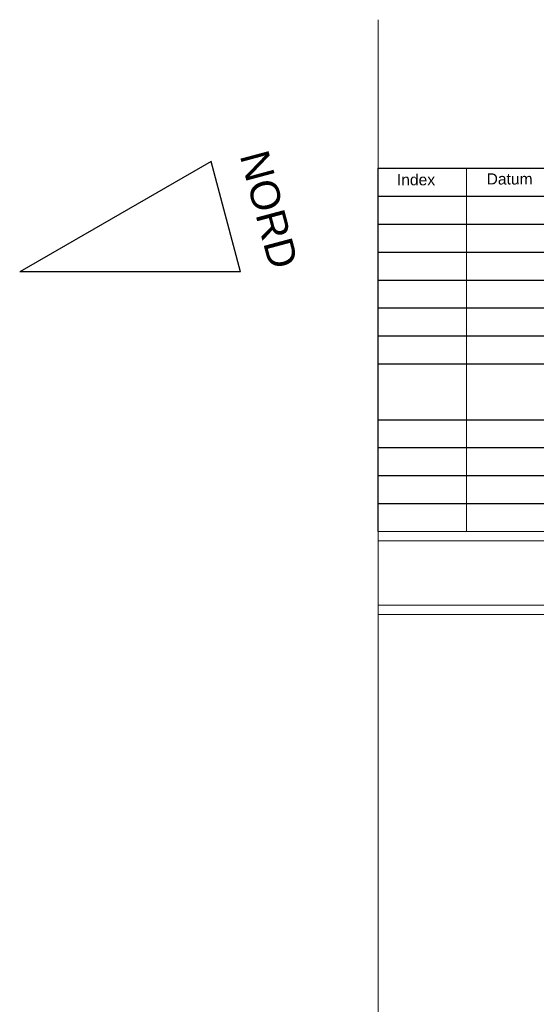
# Model space of a CAD drawing. Header units: metres. Extents: x -15 to 143, y -45 to 47.
# Tile 7 of 41: x 35 to 46, y 25 to 46. Entities that reach past the tile are written whole.
import ezdxf
from ezdxf.enums import TextEntityAlignment as Align

# ---------------------------------------------------------------- set-up
doc = ezdxf.new("R2010")
doc.units = ezdxf.units.M
doc.header["$LTSCALE"] = 0.0125
doc.layers.add('X_YYY_STF__8', color=7, linetype='Continuous')
doc.styles.add('Arial', font='arial.ttf')

msp = doc.modelspace()

# ---------------------------------------------------------------- linework, layer by layer
at = {"layer": 'X_YYY_STF__8', "lineweight": 0}
for p, q in [((42.687, 5.115), (42.687, 46.277)), ((44.584, 43.085), (44.584, 35.285)), ((59.684, 35.285), (42.687, 35.285)), ((42.687, 35.285), (59.684, 35.285)), ((42.687, 33.504), (59.684, 33.504))]:
    msp.add_line(p, q, dxfattribs=at)
at = {"layer": 'X_YYY_STF__8', "linetype": 'Continuous'}
for p, q in [((39.097, 43.233), (34.987, 40.86)), ((39.733, 40.859), (39.097, 43.233)), ((39.733, 40.859), (34.991, 40.859))]:
    msp.add_line(p, q, dxfattribs=at)
at = {"layer": 'X_YYY_STF__8', "lineweight": 0, "ltscale": 0.2}
for p, q in [((42.687, 35.085), (59.684, 35.085)), ((42.687, 35.085), (59.684, 35.085)), ((42.687, 33.704), (59.684, 33.705))]:
    msp.add_line(p, q, dxfattribs=at)
at = {"layer": 'X_YYY_STF__8'}
for points in [[(42.687, 41.285), (42.687, 43.085), (59.684, 43.085)], [(42.687, 40.685), (42.687, 42.485), (59.684, 42.485)], [(42.687, 40.085), (42.687, 41.885), (59.684, 41.885)], [(42.687, 39.485), (42.687, 41.285), (59.684, 41.285)], [(42.687, 38.885), (42.687, 40.685), (59.684, 40.685)], [(42.687, 37.685), (42.687, 40.085), (59.684, 40.085)], [(42.687, 37.085), (42.687, 39.485), (59.684, 39.485)], [(42.687, 36.485), (42.687, 38.885), (59.684, 38.885)], [(42.687, 37.085), (42.687, 37.685), (59.684, 37.685)], [(42.687, 36.485), (42.687, 37.085), (59.684, 37.085)], [(42.687, 35.885), (42.687, 36.485), (59.684, 36.485)], [(42.687, 35.285), (42.687, 35.885), (59.684, 35.885)]]:
    msp.add_lwpolyline(points, dxfattribs=at)

# ---------------------------------------------------------------- texts
at = {"layer": 'X_YYY_STF__8', "linetype": 'Continuous', "style": 'Arial'}
msp.add_text('NORD', height=0.625, rotation=285, dxfattribs=at).set_placement((39.529, 43.312), align=Align.BOTTOM_LEFT)
at = {"layer": 'X_YYY_STF__8', "style": 'Arial'}
for s, p in [('Index', (43.09, 42.648)), ('Datum', (45.017, 42.665))]:
    msp.add_text(s, height=0.24, dxfattribs=at).set_placement(p, align=Align.BOTTOM_LEFT)

doc.saveas('drawing.dxf')
